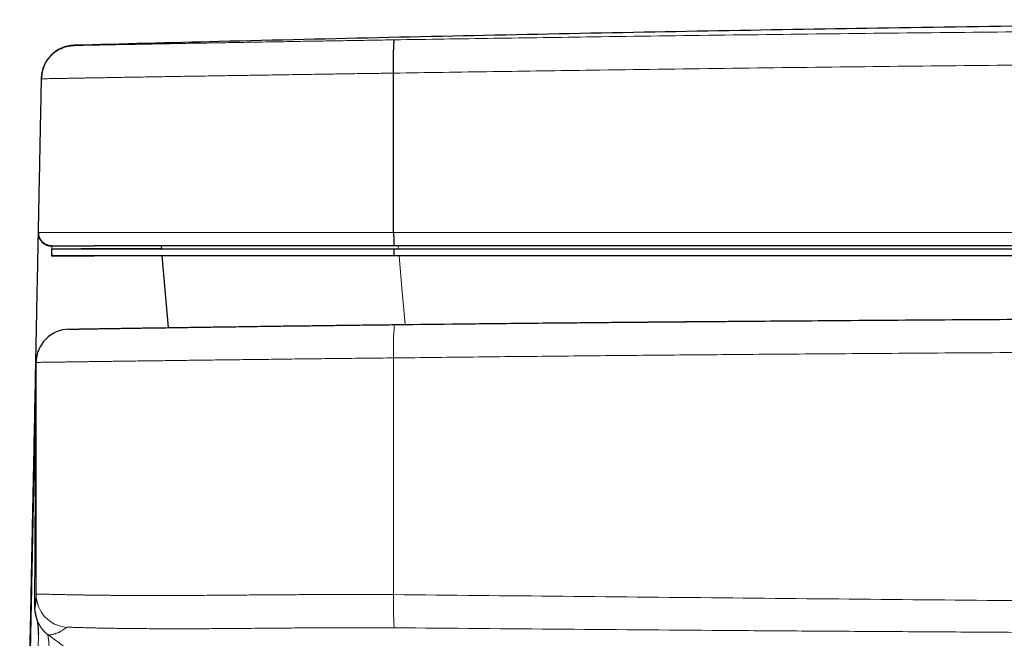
# Model space of a CAD drawing. Header units: millimetres. Extents: x 8 to 613, y 12 to 446.
# Tile 50 of 79: x 286 to 301, y 437 to 446. Entities that reach past the tile are written whole.
import ezdxf

# ---------------------------------------------------------------- set-up
doc = ezdxf.new("R2010")
doc.units = ezdxf.units.MM

msp = doc.modelspace()

# ---------------------------------------------------------------- linework, layer by layer
at = {"color": 7, "linetype": 'Continuous', "lineweight": 30}
for p, q in [((287.075, 445.923), (287.075, 445.923)), ((286.588, 445.43), (286.588, 445.433)), ((286.588, 445.42), (286.588, 445.43)), ((291.88, 443.11), (291.88, 445.505)), ((291.88, 445.505), (291.88, 445.505)), ((286.742, 442.907), (286.742, 442.907)), ((288.394, 442.86), (288.39, 442.91)), ((286.742, 442.76), (286.741, 442.86)), ((288.497, 441.682), (288.403, 442.76)), ((291.888, 442.76), (291.888, 442.86)), ((286.997, 441.659), (286.997, 441.659)), ((286.489, 437.467), (286.505, 441.161)), ((286.505, 441.158), (286.505, 441.157)), ((286.505, 441.155), (286.505, 441.154))]:
    msp.add_line(p, q, dxfattribs=at)
at = {"color": 252, "linetype": 'Continuous', "lineweight": 0}
for p, q in [((286.742, 442.911), (286.742, 442.908)), ((291.948, 442.911), (291.952, 442.861)), ((286.997, 441.659), (286.999, 441.659)), ((286.54, 437.091), (286.54, 437.121))]:
    msp.add_line(p, q, dxfattribs=at)
at = {"color": 252, "linetype": 'Continuous', "lineweight": 0, "flags": 128}
for points in [[(287.075, 445.923), (287.075, 445.923), (287.078, 445.92)], [(291.961, 442.761), (292.004, 442.277), (292.052, 441.729)], [(286.507, 441.159), (286.507, 439.307), (286.506, 437.679)], [(291.879, 437.671), (291.879, 439.306), (291.88, 441.227)], [(286.502, 440.554), (286.501, 440.523), (286.499, 440.416), (286.496, 440.299), (286.492, 440.175), (286.488, 440.042), (286.484, 439.9), (286.482, 439.8), (286.479, 439.695), (286.476, 439.587), (286.473, 439.475), (286.47, 439.359), (286.467, 439.24), (286.465, 439.147), (286.463, 439.052), (286.461, 438.954), (286.459, 438.855), (286.455, 438.655), (286.45, 438.448), (286.446, 438.232), (286.441, 438.009), (286.437, 437.778), (286.432, 437.539), (286.429, 437.374), (286.425, 437.206), (286.422, 437.035), (286.418, 436.86)]]:
    msp.add_lwpolyline(points, dxfattribs=at)
at = {"color": 7, "linetype": 'Continuous', "lineweight": 30, "flags": 128}
for points in [[(286.744, 442.907), (286.994, 442.909), (287.381, 442.91)], [(286.745, 442.757), (286.994, 442.759), (287.381, 442.76)], [(286.493, 437.402), (286.49, 437.431), (286.489, 437.467)]]:
    msp.add_lwpolyline(points, dxfattribs=at)
at = {"color": 7, "linetype": 'Continuous', "lineweight": 30}
for centre, radius, start, end in [((287.088, 445.423), 0.5, 91.491, 178.8505), ((286.741, 443.106), 0.2, 178.8505, 270.1759), ((286.691, 442.748), 0.0516, 9.7248, 13.4739), ((287.09, 442.822), 0.349, 173.6282, 173.9974), ((287.007, 441.159), 0.5, 90.912, 179.9865), ((286.598, 441.16), 0.0934, 179.5474, 180.0718)]:
    msp.add_arc(centre, radius, start, end, dxfattribs=at)
at = {"color": 252, "linetype": 'Continuous', "lineweight": 0}
for centre, radius, start, end in [((286.712, 442.905), 0.0304, 3.4694, 9.5127), ((295.633, 441.402), 3.757, 175.0389, 182.6696), ((286.45, 441.082), 0.0961, 53.6834, 55.6376), ((287.006, 437.678), 0.5, 179.987, 265.3388), ((296.763, 437.518), 4.887, 178.2095, 184.0486), ((286.989, 437.466), 0.5, 179.7649, 233.1269), ((286.989, 437.465), 0.5, 187.1794, 232.7827)]:
    msp.add_arc(centre, radius, start, end, dxfattribs=at)
at = {"color": 7, "linetype": 'Continuous', "lineweight": 30}
for points, knots in [([(344.408, 445.923), (343.632, 445.943), (341.951, 445.988), (339.366, 446.047), (336.654, 446.104), (333.943, 446.154), (331.232, 446.196), (328.572, 446.232), (325.965, 446.26), (323.409, 446.281), (320.853, 446.296), (318.297, 446.306), (315.69, 446.309), (313.031, 446.305), (310.321, 446.295), (307.61, 446.278), (304.899, 446.254), (302.188, 446.223), (299.529, 446.186), (296.921, 446.143), (294.365, 446.095), (291.808, 446.04), (289.378, 445.984), (287.8, 445.942), (287.075, 445.923)], [0, 0, 0, 0, 0.0406608, 0.0879721, 0.1352747, 0.1825696, 0.2298579, 0.2771405, 0.321717, 0.3662901, 0.4108608, 0.4554299, 0.4999981, 0.5472674, 0.5945377, 0.6418099, 0.6890852, 0.7363643, 0.7836485, 0.8282362, 0.87283, 0.9174307, 0.9620394, 1, 1, 1, 1]), ([(291.88, 445.505), (291.879, 445.519), (291.879, 445.547), (291.879, 445.588), (291.878, 445.63), (291.878, 445.67), (291.878, 445.709), (291.878, 445.747), (291.879, 445.783), (291.879, 445.817), (291.88, 445.849), (291.881, 445.878), (291.882, 445.905), (291.883, 445.929), (291.884, 445.95), (291.885, 445.968), (291.887, 445.982), (291.888, 445.993), (291.89, 446), (291.891, 446.004), (291.892, 446.005), (291.893, 446.005)], [0, 0, 0, 0, 0.052816, 0.1059987, 0.160338, 0.2150769, 0.2680761, 0.3210752, 0.3754144, 0.4301533, 0.4829705, 0.5361544, 0.5904947, 0.6452347, 0.6980545, 0.751241, 0.805584, 0.8603267, 0.9103967, 0.9607787, 1, 1, 1, 1]), ([(286.588, 445.43), (286.589, 445.444), (286.59, 445.472), (286.596, 445.513), (286.606, 445.554), (286.619, 445.595), (286.635, 445.633), (286.654, 445.671), (286.677, 445.706), (286.703, 445.74), (286.731, 445.771), (286.761, 445.8), (286.795, 445.826), (286.83, 445.849), (286.867, 445.869), (286.905, 445.886), (286.945, 445.9), (286.986, 445.91), (287.026, 445.917), (287.056, 445.92), (287.074, 445.92), (287.078, 445.92)], [0, 0, 0, 0, 0.0539972, 0.1083698, 0.1639258, 0.2198907, 0.2738878, 0.3288493, 0.3838108, 0.4397698, 0.4938259, 0.5482561, 0.603865, 0.6598807, 0.7140533, 0.7686009, 0.8243299, 0.8804667, 0.932226, 0.984311, 1, 1, 1, 1]), ([(286.541, 443.114), (286.542, 443.14), (286.543, 443.192), (286.545, 443.273), (286.546, 443.355), (286.549, 443.467), (286.551, 443.609), (286.555, 443.782), (286.558, 443.955), (286.562, 444.13), (286.566, 444.345), (286.571, 444.6), (286.577, 444.896), (286.583, 445.169), (286.586, 445.344), (286.588, 445.42)], [0, 0, 0, 0, 0.036797, 0.073607, 0.110713, 0.147823, 0.223014, 0.298238, 0.373505, 0.448789, 0.524032, 0.650353, 0.776685, 0.903014, 1, 1, 1, 1]), ([(286.273, 429.72), (286.275, 429.847), (286.28, 430.1), (286.288, 430.476), (286.296, 430.857), (286.303, 431.244), (286.311, 431.635), (286.319, 432.022), (286.327, 432.404), (286.334, 432.765), (286.341, 433.104), (286.347, 433.422), (286.353, 433.737), (286.36, 434.048), (286.366, 434.361), (286.372, 434.675), (286.378, 434.989), (286.385, 435.299), (286.391, 435.605), (286.397, 435.896), (286.402, 436.174), (286.408, 436.439), (286.413, 436.709), (286.418, 436.985), (286.424, 437.265), (286.43, 437.54), (286.435, 437.808), (286.44, 438.071), (286.445, 438.329), (286.451, 438.581), (286.455, 438.828), (286.46, 439.068), (286.465, 439.306), (286.47, 439.543), (286.475, 439.778), (286.479, 440.006), (286.484, 440.226), (286.488, 440.427), (286.491, 440.611), (286.495, 440.779), (286.498, 440.948), (286.501, 441.117), (286.505, 441.285), (286.508, 441.446), (286.511, 441.6), (286.514, 441.747), (286.517, 441.887), (286.519, 442.02), (286.522, 442.145), (286.524, 442.263), (286.527, 442.376), (286.529, 442.483), (286.531, 442.584), (286.533, 442.676), (286.534, 442.759), (286.536, 442.832), (286.537, 442.895), (286.538, 442.949), (286.539, 442.995), (286.54, 443.034), (286.54, 443.066), (286.541, 443.088), (286.541, 443.103), (286.541, 443.107), (286.541, 443.108)], [0, 0, 0, 0, 0.016436, 0.032874, 0.04931, 0.066908, 0.084511, 0.102116, 0.11972, 0.137318, 0.152486, 0.167656, 0.182828, 0.197999, 0.213167, 0.229129, 0.245095, 0.261062, 0.277027, 0.292989, 0.30754, 0.322093, 0.336644, 0.352877, 0.369115, 0.385353, 0.401591, 0.417824, 0.434125, 0.45043, 0.466736, 0.483041, 0.499342, 0.516674, 0.534012, 0.55135, 0.568688, 0.58602, 0.600613, 0.615207, 0.6298, 0.646076, 0.662356, 0.678638, 0.694918, 0.711195, 0.727538, 0.743885, 0.760234, 0.776581, 0.792924, 0.810304, 0.827689, 0.845076, 0.862461, 0.879841, 0.895991, 0.912146, 0.928304, 0.944463, 0.960618, 0.976768, 0.991523, 1, 1, 1, 1]), ([(286.541, 443.114), (286.541, 443.113), (286.541, 443.112), (286.541, 443.11), (286.541, 443.11)], [0, 0, 0, 0, 0.6822904, 1, 1, 1, 1]), ([(286.741, 442.91), (286.737, 442.91), (286.722, 442.91), (286.696, 442.914), (286.665, 442.924), (286.635, 442.94), (286.608, 442.96), (286.584, 442.984), (286.566, 443.013), (286.552, 443.043), (286.543, 443.076), (286.542, 443.099), (286.541, 443.11)], [0, 0, 0, 0, 0.046433, 0.141243, 0.248605, 0.355967, 0.463311, 0.570655, 0.677991, 0.785327, 0.892664, 1, 1, 1, 1]), ([(291.88, 443.11), (291.88, 443.099), (291.88, 443.076), (291.88, 443.044), (291.881, 443.013), (291.881, 442.985), (291.882, 442.96), (291.884, 442.94), (291.885, 442.924), (291.886, 442.915), (291.887, 442.911), (291.888, 442.91), (291.888, 442.91)], [0, 0, 0, 0, 0.107354, 0.214707, 0.322061, 0.429414, 0.53677, 0.644126, 0.751487, 0.858848, 0.937067, 1, 1, 1, 1]), ([(291.888, 442.91), (291.823, 442.91), (291.694, 442.91), (291.5, 442.91), (291.307, 442.91), (291.114, 442.91), (290.923, 442.91), (290.732, 442.91), (290.543, 442.91), (290.382, 442.91), (290.249, 442.91), (290.144, 442.91), (290.039, 442.91), (289.935, 442.91), (289.832, 442.91), (289.729, 442.91), (289.628, 442.91), (289.527, 442.91), (289.427, 442.91), (289.329, 442.91), (289.231, 442.91), (289.135, 442.91), (289.039, 442.91), (288.945, 442.91), (288.853, 442.91), (288.754, 442.91), (288.649, 442.91), (288.539, 442.91), (288.431, 442.91), (288.326, 442.91), (288.224, 442.91), (288.124, 442.91), (288.027, 442.91), (287.941, 442.91), (287.864, 442.91), (287.796, 442.91), (287.73, 442.91), (287.665, 442.91), (287.603, 442.91), (287.542, 442.91), (287.483, 442.91), (287.43, 442.91), (287.396, 442.91), (287.381, 442.91)], [0, 0, 0, 0, 0.0348, 0.069646, 0.104657, 0.139668, 0.174862, 0.210055, 0.245416, 0.280822, 0.301117, 0.321411, 0.341741, 0.362072, 0.382513, 0.402954, 0.423432, 0.443909, 0.464531, 0.485153, 0.505812, 0.526472, 0.547245, 0.568018, 0.58883, 0.609641, 0.635816, 0.662009, 0.688269, 0.71453, 0.740867, 0.767205, 0.793613, 0.82004, 0.840307, 0.860574, 0.880875, 0.901177, 0.921589, 0.942001, 0.96245, 0.982898, 1, 1, 1, 1]), ([(339.595, 442.91), (338.933, 442.91), (337.608, 442.91), (335.621, 442.91), (333.634, 442.91), (331.646, 442.91), (329.659, 442.91), (327.671, 442.91), (325.683, 442.91), (323.695, 442.91), (321.707, 442.91), (319.718, 442.91), (317.73, 442.91), (315.545, 442.91), (313.2, 442.91), (310.696, 442.91), (308.302, 442.91), (305.982, 442.91), (303.786, 442.91), (301.64, 442.91), (299.605, 442.91), (297.63, 442.91), (295.716, 442.91), (293.802, 442.91), (292.526, 442.91), (291.888, 442.91)], [0, 0, 0, 0, 0.041662, 0.083324, 0.124986, 0.166651, 0.208316, 0.249981, 0.291649, 0.333318, 0.374986, 0.416657, 0.458329, 0.5, 0.554036, 0.605752, 0.657468, 0.704545, 0.751622, 0.795551, 0.83948, 0.87961, 0.91974, 0.95987, 1, 1, 1, 1]), ([(291.888, 442.86), (291.813, 442.86), (291.663, 442.86), (291.44, 442.86), (291.217, 442.86), (290.995, 442.86), (290.776, 442.86), (290.562, 442.86), (290.351, 442.86), (290.143, 442.86), (289.939, 442.86), (289.737, 442.86), (289.538, 442.86), (289.345, 442.86), (289.155, 442.86), (288.971, 442.86), (288.794, 442.86), (288.622, 442.86), (288.457, 442.86), (288.297, 442.86), (288.143, 442.86), (287.994, 442.86), (287.853, 442.86), (287.72, 442.86), (287.595, 442.86), (287.479, 442.86), (287.372, 442.86), (287.273, 442.86), (287.18, 442.86), (287.096, 442.86), (287.019, 442.86), (286.952, 442.86), (286.893, 442.86), (286.844, 442.86), (286.805, 442.86), (286.775, 442.86), (286.752, 442.86), (286.745, 442.86), (286.741, 442.86)], [0, 0, 0, 0, 0.027932, 0.05588, 0.083877, 0.111952, 0.140101, 0.167677, 0.195205, 0.222766, 0.250278, 0.278174, 0.306009, 0.333829, 0.361651, 0.389708, 0.417304, 0.444882, 0.472462, 0.500065, 0.528152, 0.556199, 0.584254, 0.612417, 0.640391, 0.667733, 0.695055, 0.722363, 0.749842, 0.777937, 0.805967, 0.833979, 0.862069, 0.889979, 0.917338, 0.944764, 0.972303, 1, 1, 1, 1]), ([(286.742, 442.791), (286.741, 442.791), (286.741, 442.784), (286.741, 442.773), (286.741, 442.762), (286.741, 442.759)], [0, 0, 0, 0, 0.0744514, 0.7238762, 1, 1, 1, 1]), ([(291.888, 442.76), (291.813, 442.76), (291.663, 442.76), (291.44, 442.76), (291.217, 442.76), (290.995, 442.76), (290.776, 442.76), (290.562, 442.76), (290.351, 442.76), (290.143, 442.76), (289.939, 442.76), (289.737, 442.76), (289.538, 442.76), (289.345, 442.76), (289.155, 442.76), (288.971, 442.76), (288.794, 442.76), (288.622, 442.76), (288.457, 442.76), (288.297, 442.76), (288.143, 442.76), (287.994, 442.76), (287.853, 442.76), (287.72, 442.76), (287.595, 442.76), (287.479, 442.76), (287.372, 442.76), (287.273, 442.76), (287.18, 442.76), (287.096, 442.76), (287.019, 442.76), (286.952, 442.76), (286.893, 442.76), (286.844, 442.76), (286.805, 442.76), (286.775, 442.76), (286.752, 442.76), (286.745, 442.76), (286.742, 442.76)], [0, 0, 0, 0, 0.027932, 0.05588, 0.083877, 0.111952, 0.140102, 0.167677, 0.195205, 0.222766, 0.250278, 0.278174, 0.306009, 0.33383, 0.361652, 0.389709, 0.417304, 0.444882, 0.472462, 0.500065, 0.528152, 0.556199, 0.584254, 0.612417, 0.640391, 0.667733, 0.695055, 0.722363, 0.749842, 0.777937, 0.805967, 0.833979, 0.862069, 0.889979, 0.917338, 0.944764, 0.972303, 1, 1, 1, 1]), ([(288.394, 442.868), (288.246, 442.868), (287.864, 442.866), (287.314, 442.864), (286.911, 442.862), (286.743, 442.861)], [0, 0, 0, 0, 0.2688735, 0.6940215, 1, 1, 1, 1]), ([(339.595, 442.86), (338.599, 442.86), (336.607, 442.86), (333.617, 442.86), (330.627, 442.86), (327.635, 442.86), (324.66, 442.86), (321.702, 442.86), (318.761, 442.86), (315.819, 442.86), (312.982, 442.86), (310.25, 442.86), (307.624, 442.86), (305, 442.86), (302.376, 442.86), (299.753, 442.86), (297.13, 442.86), (294.509, 442.86), (292.762, 442.86), (291.888, 442.86)], [0, 0, 0, 0, 0.0626581, 0.1253303, 0.1880182, 0.2507234, 0.3134474, 0.3750713, 0.4367163, 0.4983841, 0.5600541, 0.6150988, 0.6701275, 0.7251407, 0.7801393, 0.8351238, 0.890095, 0.9450535, 1, 1, 1, 1]), ([(339.595, 442.76), (338.599, 442.76), (336.607, 442.76), (333.617, 442.76), (330.627, 442.76), (327.635, 442.76), (324.66, 442.76), (321.702, 442.76), (318.761, 442.76), (315.819, 442.76), (312.982, 442.76), (310.25, 442.76), (307.624, 442.76), (305, 442.76), (302.376, 442.76), (299.753, 442.76), (297.13, 442.76), (294.509, 442.76), (292.762, 442.76), (291.888, 442.76)], [0, 0, 0, 0, 0.062658, 0.12533, 0.188018, 0.250723, 0.313447, 0.375071, 0.436716, 0.498384, 0.560054, 0.615099, 0.670127, 0.725141, 0.780139, 0.835124, 0.890095, 0.945054, 1, 1, 1, 1]), ([(291.885, 441.727), (291.94, 441.728), (292.622, 441.736), (293.931, 441.75), (295.812, 441.768), (297.693, 441.783), (299.574, 441.797), (301.612, 441.811), (303.807, 441.825), (306.174, 441.84), (308.555, 441.855), (310.95, 441.87), (313.346, 441.885), (314.943, 441.896), (315.742, 441.901)], [0, 0, 0, 0, 0.006935, 0.085798, 0.164661, 0.243524, 0.322387, 0.40125, 0.499827, 0.598403, 0.698802, 0.799201, 0.899601, 1, 1, 1, 1]), ([(286.999, 441.659), (287, 441.659), (287.002, 441.659), (287.015, 441.659), (287.037, 441.66), (287.064, 441.66), (287.094, 441.661), (287.124, 441.661), (287.158, 441.662), (287.196, 441.662), (287.237, 441.663), (287.29, 441.664), (287.356, 441.665), (287.438, 441.666), (287.528, 441.668), (287.627, 441.669), (287.734, 441.671), (287.837, 441.672), (287.931, 441.674), (288.017, 441.675), (288.119, 441.677), (288.239, 441.678), (288.38, 441.68), (288.528, 441.683), (288.665, 441.685), (288.791, 441.686), (288.902, 441.688), (289.015, 441.69), (289.132, 441.691), (289.251, 441.693), (289.391, 441.695), (289.552, 441.697), (289.736, 441.7), (289.925, 441.702), (290.098, 441.705), (290.252, 441.707), (290.387, 441.709), (290.523, 441.71), (290.662, 441.712), (290.801, 441.714), (290.946, 441.716), (291.097, 441.718), (291.254, 441.72), (291.412, 441.722), (291.57, 441.724), (291.73, 441.725), (291.837, 441.727), (291.89, 441.727)], [0, 0, 0, 0, 0.026907, 0.053815, 0.080909, 0.108003, 0.126459, 0.144918, 0.163374, 0.181966, 0.200561, 0.219153, 0.246062, 0.272972, 0.300351, 0.327754, 0.355158, 0.382537, 0.40113, 0.419727, 0.43832, 0.465235, 0.492151, 0.519253, 0.546355, 0.564816, 0.583281, 0.601741, 0.620338, 0.638938, 0.657535, 0.684457, 0.711379, 0.738488, 0.765597, 0.784062, 0.802531, 0.820996, 0.839597, 0.858202, 0.876803, 0.897242, 0.917686, 0.938124, 0.958748, 0.979377, 1, 1, 1, 1]), ([(286.502, 440.575), (286.502, 440.564), (286.501, 440.536), (286.5, 440.49), (286.499, 440.439), (286.498, 440.385), (286.496, 440.33), (286.495, 440.272), (286.493, 440.212), (286.491, 440.153), (286.49, 440.096), (286.488, 440.04), (286.486, 439.978), (286.484, 439.911), (286.483, 439.839), (286.481, 439.766), (286.479, 439.69), (286.477, 439.613), (286.475, 439.534), (286.473, 439.453), (286.47, 439.37), (286.468, 439.285), (286.466, 439.198), (286.464, 439.109), (286.462, 439.018), (286.46, 438.925), (286.458, 438.83), (286.456, 438.734), (286.454, 438.636), (286.452, 438.535), (286.45, 438.434), (286.448, 438.33), (286.446, 438.225), (286.444, 438.117), (286.441, 438.008), (286.439, 437.897), (286.437, 437.785), (286.435, 437.671), (286.432, 437.555), (286.43, 437.438), (286.428, 437.319), (286.425, 437.199), (286.423, 437.077), (286.42, 436.953), (286.418, 436.828), (286.415, 436.701), (286.413, 436.573), (286.41, 436.443), (286.407, 436.311), (286.405, 436.178), (286.402, 436.043), (286.399, 435.906), (286.397, 435.768), (286.394, 435.629), (286.391, 435.488), (286.388, 435.346), (286.385, 435.202), (286.382, 435.058), (286.379, 434.912), (286.377, 434.764), (286.374, 434.615), (286.371, 434.464), (286.368, 434.312), (286.365, 434.16), (286.362, 434.006), (286.359, 433.851), (286.356, 433.692), (286.353, 433.533), (286.351, 433.372), (286.348, 433.21), (286.345, 433.047), (286.342, 432.883), (286.339, 432.718), (286.336, 432.551), (286.333, 432.383), (286.33, 432.215), (286.326, 432.044), (286.323, 431.874), (286.319, 431.703), (286.316, 431.531), (286.312, 431.358), (286.308, 431.184), (286.304, 431.009), (286.301, 430.833), (286.297, 430.656), (286.293, 430.478), (286.289, 430.299), (286.285, 430.118), (286.281, 429.945), (286.277, 429.774), (286.274, 429.608), (286.27, 429.436), (286.266, 429.253), (286.263, 429.082), (286.261, 428.972), (286.26, 428.93)], [0, 0, 0, 0, 0.008048, 0.018654, 0.029297, 0.039973, 0.050681, 0.06142, 0.07219, 0.082988, 0.091991, 0.101197, 0.110782, 0.121694, 0.132596, 0.143489, 0.154374, 0.165253, 0.176129, 0.187001, 0.197872, 0.208744, 0.219617, 0.230494, 0.241374, 0.252482, 0.263398, 0.274341, 0.285298, 0.296256, 0.307196, 0.318112, 0.329116, 0.340105, 0.351081, 0.362046, 0.373002, 0.38395, 0.394907, 0.405836, 0.416758, 0.427674, 0.438586, 0.449496, 0.460405, 0.471315, 0.482227, 0.493143, 0.504065, 0.514994, 0.525932, 0.53687, 0.547793, 0.558711, 0.569625, 0.580539, 0.591453, 0.602373, 0.613198, 0.624088, 0.635001, 0.645921, 0.656826, 0.667703, 0.678387, 0.689381, 0.700363, 0.711336, 0.722301, 0.73326, 0.744214, 0.755165, 0.766115, 0.777065, 0.788016, 0.79897, 0.809928, 0.82089, 0.831745, 0.842598, 0.85345, 0.864304, 0.87516, 0.886019, 0.896884, 0.907756, 0.918636, 0.929526, 0.940427, 0.949942, 0.96018, 0.969947, 0.980631, 0.992532, 1, 1, 1, 1]), ([(286.493, 437.402), (286.494, 437.4), (286.494, 437.393), (286.496, 437.382), (286.498, 437.37), (286.501, 437.359), (286.503, 437.348), (286.506, 437.337), (286.508, 437.329), (286.51, 437.321), (286.512, 437.316), (286.513, 437.311), (286.514, 437.307), (286.516, 437.303), (286.517, 437.3), (286.517, 437.297), (286.518, 437.295), (286.519, 437.292), (286.52, 437.288), (286.521, 437.283), (286.523, 437.276), (286.525, 437.267), (286.527, 437.258), (286.529, 437.246), (286.53, 437.233), (286.532, 437.217), (286.534, 437.2), (286.536, 437.18), (286.538, 437.159), (286.539, 437.135), (286.54, 437.111), (286.54, 437.095), (286.541, 437.088)], [0, 0, 0, 0, 0.0049113, 0.0145734, 0.0248978, 0.0360607, 0.0482695, 0.0617769, 0.0769023, 0.0891285, 0.1007382, 0.1155096, 0.1326175, 0.152939, 0.1775656, 0.208364, 0.2490875, 0.3107031, 0.3719051, 0.4277889, 0.4801259, 0.5356757, 0.5807921, 0.6283065, 0.6761912, 0.7242366, 0.7722407, 0.8200742, 0.8676515, 0.9149094, 0.9618018, 1, 1, 1, 1]), ([(286.541, 437.07), (286.541, 437.071), (286.541, 437.078), (286.541, 437.085), (286.54, 437.091)], [0, 0, 0, 0, 0.111013, 1, 1, 1, 1])]:
    msp.add_open_spline(points, degree=3, knots=knots, dxfattribs=at)
at = {"color": 252, "linetype": 'Continuous', "lineweight": 0}
for points, knots in [([(291.893, 446.005), (292.389, 446.013), (293.382, 446.028), (295.038, 446.052), (296.859, 446.077), (298.846, 446.101), (300.833, 446.122), (302.82, 446.14), (304.808, 446.156), (306.796, 446.169), (308.783, 446.18), (310.771, 446.188), (312.594, 446.193), (314.251, 446.195), (315.822, 446.196), (317.474, 446.195), (319.206, 446.192), (321.153, 446.186), (323.314, 446.177), (325.615, 446.164), (327.841, 446.147), (329.967, 446.128), (332.002, 446.108), (333.947, 446.085), (335.828, 446.061), (337.71, 446.034), (338.964, 446.015), (339.591, 446.005)], [0, 0, 0, 0, 0.031245, 0.06249, 0.104152, 0.145814, 0.187476, 0.229143, 0.270809, 0.312476, 0.354147, 0.395819, 0.43749, 0.468745, 0.5, 0.536311, 0.572622, 0.608932, 0.658723, 0.708513, 0.753628, 0.798743, 0.842188, 0.881641, 0.921093, 0.960547, 1, 1, 1, 1]), ([(287.078, 445.92), (287.085, 445.92), (287.104, 445.921), (287.141, 445.921), (287.191, 445.922), (287.249, 445.923), (287.312, 445.925), (287.377, 445.926), (287.444, 445.927), (287.517, 445.929), (287.594, 445.93), (287.683, 445.932), (287.785, 445.934), (287.901, 445.936), (288.024, 445.938), (288.146, 445.941), (288.267, 445.943), (288.384, 445.945), (288.505, 445.947), (288.631, 445.95), (288.767, 445.952), (288.913, 445.955), (289.07, 445.957), (289.232, 445.96), (289.402, 445.963), (289.58, 445.966), (289.767, 445.97), (289.958, 445.973), (290.142, 445.976), (290.316, 445.979), (290.482, 445.982), (290.649, 445.985), (290.818, 445.987), (290.991, 445.99), (291.167, 445.993), (291.347, 445.996), (291.528, 445.999), (291.71, 446.002), (291.832, 446.004), (291.893, 446.005)], [0, 0, 0, 0, 0.02255, 0.052733, 0.082942, 0.113152, 0.143335, 0.168185, 0.193056, 0.217936, 0.242808, 0.267658, 0.297848, 0.328065, 0.358281, 0.388471, 0.413325, 0.4382, 0.463083, 0.48796, 0.512814, 0.541033, 0.569274, 0.597514, 0.625733, 0.655921, 0.686135, 0.71635, 0.746538, 0.77139, 0.796264, 0.821145, 0.846019, 0.870871, 0.89668, 0.922515, 0.948357, 0.974191, 1, 1, 1, 1]), ([(339.604, 445.505), (338.976, 445.515), (337.721, 445.534), (335.838, 445.561), (333.954, 445.585), (332.121, 445.606), (330.338, 445.625), (328.606, 445.641), (326.659, 445.656), (324.497, 445.671), (322.195, 445.682), (319.968, 445.69), (317.842, 445.695), (315.936, 445.696), (314.25, 445.695), (312.593, 445.693), (310.77, 445.688), (308.782, 445.68), (306.793, 445.669), (304.804, 445.656), (302.816, 445.64), (300.827, 445.622), (298.839, 445.601), (296.85, 445.577), (295.027, 445.552), (293.371, 445.528), (292.377, 445.513), (291.88, 445.505)], [0, 0, 0, 0, 0.039471, 0.078942, 0.1184137, 0.1578854, 0.1941883, 0.2304913, 0.2667942, 0.3165741, 0.366354, 0.411459, 0.4565641, 0.4999999, 0.5312448, 0.5624896, 0.6041518, 0.645814, 0.6874762, 0.7291429, 0.7708096, 0.8124762, 0.8541473, 0.8958185, 0.9374897, 0.9687448, 1, 1, 1, 1]), ([(291.88, 445.505), (291.88, 445.505), (291.838, 445.505), (291.754, 445.503), (291.615, 445.501), (291.462, 445.499), (291.295, 445.497), (291.143, 445.494), (291.006, 445.492), (290.859, 445.49), (290.689, 445.487), (290.497, 445.485), (290.312, 445.482), (290.135, 445.479), (289.964, 445.476), (289.8, 445.474), (289.644, 445.471), (289.494, 445.469), (289.36, 445.467), (289.242, 445.465), (289.11, 445.463), (288.955, 445.46), (288.777, 445.458), (288.605, 445.455), (288.443, 445.452), (288.291, 445.45), (288.149, 445.447), (288.015, 445.445), (287.89, 445.443), (287.772, 445.441), (287.662, 445.439), (287.56, 445.437), (287.465, 445.436), (287.383, 445.434), (287.312, 445.433), (287.25, 445.432), (287.189, 445.431), (287.123, 445.43), (287.055, 445.428), (286.985, 445.427), (286.92, 445.426), (286.862, 445.425), (286.808, 445.424), (286.754, 445.423), (286.701, 445.422), (286.654, 445.421), (286.616, 445.421), (286.597, 445.42), (286.588, 445.42)], [0, 0, 0, 0, 0.000008, 0.0161, 0.032193, 0.053718, 0.075249, 0.096775, 0.112974, 0.129172, 0.154741, 0.180318, 0.205886, 0.229491, 0.253102, 0.276707, 0.298322, 0.319943, 0.341559, 0.357263, 0.372967, 0.401021, 0.429095, 0.45717, 0.485224, 0.510796, 0.536377, 0.561949, 0.585557, 0.609171, 0.632779, 0.654399, 0.676023, 0.697642, 0.713349, 0.729056, 0.745682, 0.762307, 0.784435, 0.806568, 0.828695, 0.850015, 0.87134, 0.892661, 0.921265, 0.949869, 0.974934, 1, 1, 1, 1]), ([(286.541, 443.11), (286.544, 443.11), (286.55, 443.11), (286.568, 443.11), (286.59, 443.11), (286.618, 443.11), (286.651, 443.11), (286.691, 443.11), (286.739, 443.11), (286.795, 443.11), (286.859, 443.11), (286.933, 443.11), (287.016, 443.11), (287.101, 443.11), (287.187, 443.11), (287.272, 443.11), (287.359, 443.11), (287.448, 443.11), (287.537, 443.11), (287.623, 443.11), (287.703, 443.11), (287.784, 443.11), (287.874, 443.11), (287.984, 443.11), (288.111, 443.11), (288.254, 443.11), (288.39, 443.11), (288.518, 443.11), (288.626, 443.11), (288.728, 443.11), (288.831, 443.11), (288.948, 443.11), (289.077, 443.11), (289.21, 443.11), (289.345, 443.11), (289.484, 443.11), (289.625, 443.11), (289.768, 443.11), (289.914, 443.11), (290.05, 443.11), (290.175, 443.11), (290.314, 443.11), (290.48, 443.11), (290.674, 443.11), (290.87, 443.11), (291.068, 443.11), (291.269, 443.11), (291.472, 443.11), (291.675, 443.11), (291.812, 443.11), (291.88, 443.11)], [0, 0, 0, 0, 0.023158, 0.046323, 0.069481, 0.090774, 0.112073, 0.133366, 0.15706, 0.180762, 0.204457, 0.230137, 0.255827, 0.281508, 0.302793, 0.324083, 0.345367, 0.36454, 0.383718, 0.402891, 0.417357, 0.431822, 0.449929, 0.468035, 0.492315, 0.516602, 0.540882, 0.559201, 0.577519, 0.591499, 0.60548, 0.624226, 0.642975, 0.661722, 0.680695, 0.699673, 0.718647, 0.737853, 0.757063, 0.776269, 0.79076, 0.805251, 0.829428, 0.853621, 0.877813, 0.90199, 0.926485, 0.950996, 0.975506, 1, 1, 1, 1]), ([(291.88, 443.11), (292.518, 443.11), (293.795, 443.11), (295.71, 443.11), (297.625, 443.11), (299.743, 443.11), (302.063, 443.11), (304.531, 443.11), (306.944, 443.11), (309.24, 443.11), (311.473, 443.11), (313.62, 443.11), (315.54, 443.11), (317.233, 443.11), (318.725, 443.11), (320.216, 443.11), (321.708, 443.11), (323.199, 443.11), (324.69, 443.11), (326.182, 443.11), (327.673, 443.11), (329.165, 443.11), (330.656, 443.11), (332.148, 443.11), (333.639, 443.11), (335.13, 443.11), (336.622, 443.11), (338.113, 443.11), (339.107, 443.11), (339.604, 443.11)], [0, 0, 0, 0, 0.0401367, 0.0802737, 0.120411, 0.1605485, 0.2134195, 0.266291, 0.3156832, 0.3650759, 0.4105749, 0.4560743, 0.4999998, 0.531246, 0.5624923, 0.5937397, 0.624987, 0.6562348, 0.6874826, 0.7187324, 0.7499822, 0.7812324, 0.8124827, 0.8437349, 0.8749871, 0.9062398, 0.9374924, 0.9687462, 1, 1, 1, 1]), ([(286.742, 442.907), (286.742, 442.904), (286.742, 442.899), (286.742, 442.884), (286.742, 442.862), (286.741, 442.836), (286.74, 442.804), (286.74, 442.778), (286.74, 442.762), (286.74, 442.759)], [0, 0, 0, 0, 0.149622, 0.323991, 0.498335, 0.65647, 0.814626, 0.972781, 1, 1, 1, 1]), ([(287.381, 442.91), (287.378, 442.91), (287.357, 442.91), (287.319, 442.91), (287.268, 442.91), (287.219, 442.91), (287.173, 442.91), (287.129, 442.91), (287.087, 442.91), (287.041, 442.91), (286.992, 442.91), (286.943, 442.91), (286.9, 442.91), (286.862, 442.91), (286.829, 442.91), (286.801, 442.91), (286.779, 442.91), (286.762, 442.91), (286.749, 442.91), (286.744, 442.91), (286.741, 442.91)], [0, 0, 0, 0, 0.007875, 0.054359, 0.100925, 0.147491, 0.194312, 0.241133, 0.288039, 0.334945, 0.404071, 0.473265, 0.540519, 0.607773, 0.675283, 0.742792, 0.806986, 0.871181, 0.93559, 1, 1, 1, 1]), ([(291.89, 441.727), (292.315, 441.732), (293.164, 441.742), (294.438, 441.755), (295.711, 441.767), (296.985, 441.778), (298.259, 441.787), (299.957, 441.8), (302.08, 441.814), (304.628, 441.83), (307.176, 441.846), (309.723, 441.862), (312, 441.877), (314.006, 441.89), (315.163, 441.897), (315.742, 441.901)], [0, 0, 0, 0, 0.053413, 0.106825, 0.160238, 0.213652, 0.267067, 0.320483, 0.427315, 0.534112, 0.64091, 0.747712, 0.854515, 0.927257, 1, 1, 1, 1]), ([(315.742, 441.401), (315.163, 441.397), (314.007, 441.39), (312, 441.377), (309.723, 441.362), (307.173, 441.346), (304.624, 441.33), (302.287, 441.315), (300.269, 441.302), (298.57, 441.29), (297.083, 441.279), (295.703, 441.267), (294.429, 441.255), (293.155, 441.242), (292.305, 441.232), (291.88, 441.227)], [0, 0, 0, 0, 0.072693, 0.145387, 0.25221, 0.359034, 0.465862, 0.572692, 0.652809, 0.719575, 0.786341, 0.839755, 0.893169, 0.946585, 1, 1, 1, 1]), ([(291.88, 441.227), (291.81, 441.227), (291.67, 441.225), (291.461, 441.223), (291.252, 441.221), (291.044, 441.218), (290.847, 441.216), (290.659, 441.214), (290.481, 441.212), (290.305, 441.21), (290.131, 441.208), (289.957, 441.205), (289.784, 441.203), (289.612, 441.201), (289.443, 441.199), (289.277, 441.197), (289.116, 441.195), (288.96, 441.193), (288.808, 441.191), (288.66, 441.189), (288.516, 441.187), (288.375, 441.185), (288.236, 441.183), (288.101, 441.182), (287.97, 441.18), (287.843, 441.178), (287.723, 441.177), (287.61, 441.175), (287.502, 441.173), (287.399, 441.172), (287.301, 441.171), (287.207, 441.169), (287.119, 441.168), (287.035, 441.167), (286.957, 441.166), (286.885, 441.165), (286.82, 441.164), (286.761, 441.163), (286.709, 441.162), (286.662, 441.162), (286.622, 441.161), (286.587, 441.161), (286.558, 441.16), (286.535, 441.16), (286.519, 441.16), (286.509, 441.159), (286.508, 441.159), (286.507, 441.159)], [0, 0, 0, 0, 0.024616, 0.049258, 0.073909, 0.098551, 0.123167, 0.144764, 0.16638, 0.188001, 0.209616, 0.231213, 0.253438, 0.275682, 0.297932, 0.320176, 0.3424, 0.363995, 0.385608, 0.407227, 0.42884, 0.450434, 0.472656, 0.494897, 0.517145, 0.539387, 0.561608, 0.583202, 0.604813, 0.626431, 0.648042, 0.669636, 0.691857, 0.714096, 0.736343, 0.758583, 0.780803, 0.802397, 0.824009, 0.845626, 0.867238, 0.888832, 0.911052, 0.933292, 0.955539, 0.977779, 1, 1, 1, 1]), ([(286.489, 437.468), (286.491, 437.473), (286.493, 437.484), (286.496, 437.502), (286.498, 437.519), (286.5, 437.535), (286.501, 437.556), (286.503, 437.579), (286.504, 437.603), (286.505, 437.625), (286.506, 437.651), (286.506, 437.669), (286.506, 437.679)], [0, 0, 0, 0, 0.1976264, 0.3952528, 0.4940661, 0.5928794, 0.6916926, 0.7905058, 0.8458412, 0.9011766, 0.9505883, 1, 1, 1, 1]), ([(286.506, 437.679), (286.507, 437.679), (286.507, 437.679), (286.512, 437.68), (286.52, 437.68), (286.531, 437.68), (286.545, 437.68), (286.562, 437.68), (286.582, 437.679), (286.607, 437.679), (286.636, 437.678), (286.671, 437.677), (286.709, 437.676), (286.751, 437.675), (286.794, 437.674), (286.838, 437.673), (286.886, 437.672), (286.935, 437.671), (286.985, 437.67), (287.035, 437.669), (287.089, 437.668), (287.144, 437.667), (287.201, 437.666), (287.266, 437.665), (287.341, 437.664), (287.427, 437.663), (287.516, 437.662), (287.604, 437.661), (287.69, 437.66), (287.772, 437.66), (287.857, 437.659), (287.941, 437.659), (288.024, 437.659), (288.106, 437.658), (288.19, 437.658), (288.276, 437.658), (288.364, 437.658), (288.476, 437.658), (288.612, 437.659), (288.777, 437.659), (288.946, 437.66), (289.112, 437.661), (289.273, 437.662), (289.43, 437.663), (289.59, 437.665), (289.748, 437.666), (289.902, 437.667), (290.045, 437.668), (290.182, 437.669), (290.316, 437.67), (290.457, 437.671), (290.603, 437.672), (290.751, 437.672), (290.904, 437.673), (291.062, 437.673), (291.225, 437.673), (291.389, 437.673), (291.553, 437.673), (291.716, 437.672), (291.824, 437.671), (291.879, 437.671)], [0, 0, 0, 0, 0.01536, 0.03072, 0.046114, 0.061509, 0.076947, 0.092385, 0.107858, 0.123331, 0.141054, 0.158777, 0.176553, 0.194329, 0.210121, 0.225914, 0.241744, 0.257574, 0.271831, 0.286088, 0.300373, 0.314657, 0.328578, 0.342504, 0.361074, 0.379644, 0.398274, 0.416905, 0.432284, 0.447662, 0.463076, 0.478489, 0.492326, 0.506163, 0.520025, 0.533887, 0.547812, 0.561743, 0.585856, 0.609968, 0.634215, 0.658462, 0.679482, 0.700502, 0.72161, 0.742719, 0.761782, 0.780862, 0.796911, 0.812971, 0.830808, 0.848644, 0.866535, 0.884426, 0.903748, 0.92307, 0.942462, 0.961853, 0.980918, 1, 1, 1, 1]), ([(291.879, 437.671), (292.728, 437.663), (294.427, 437.646), (296.975, 437.621), (299.524, 437.597), (301.648, 437.577), (303.348, 437.563), (304.622, 437.553), (305.897, 437.544), (307.171, 437.535), (308.446, 437.528), (309.721, 437.521), (310.995, 437.516), (312.424, 437.512), (314.006, 437.509), (315.163, 437.508), (315.742, 437.508)], [0, 0, 0, 0, 0.106816, 0.213634, 0.320456, 0.427279, 0.480687, 0.534094, 0.587503, 0.640912, 0.694322, 0.747732, 0.801143, 0.854554, 0.927277, 1, 1, 1, 1]), ([(286.489, 437.467), (286.489, 437.467), (286.489, 437.468), (286.489, 437.468), (286.489, 437.468)], [0, 0, 0, 0, 0.000224, 1, 1, 1, 1]), ([(286.966, 437.18), (286.955, 437.172), (286.934, 437.155), (286.904, 437.136), (286.879, 437.121), (286.856, 437.109), (286.837, 437.1), (286.818, 437.093), (286.799, 437.086), (286.782, 437.081), (286.762, 437.076), (286.741, 437.071), (286.72, 437.068), (286.703, 437.067), (286.694, 437.066), (286.689, 437.066), (286.689, 437.066)], [0, 0, 0, 0, 0.0494149, 0.0988298, 0.1482423, 0.1976549, 0.2470675, 0.2964801, 0.362364, 0.4282479, 0.4941318, 0.625893, 0.7576541, 0.8894153, 0.9999993, 1, 1, 1, 1]), ([(291.888, 437.173), (291.818, 437.173), (291.678, 437.174), (291.469, 437.175), (291.261, 437.175), (291.066, 437.175), (290.885, 437.174), (290.718, 437.173), (290.552, 437.172), (290.388, 437.17), (290.214, 437.169), (290.03, 437.167), (289.839, 437.166), (289.651, 437.164), (289.479, 437.163), (289.321, 437.161), (289.176, 437.16), (289.035, 437.16), (288.898, 437.159), (288.754, 437.159), (288.606, 437.159), (288.454, 437.159), (288.308, 437.159), (288.177, 437.16), (288.059, 437.161), (287.954, 437.162), (287.854, 437.163), (287.758, 437.164), (287.661, 437.166), (287.565, 437.167), (287.469, 437.169), (287.382, 437.171), (287.307, 437.173), (287.243, 437.175), (287.19, 437.176), (287.142, 437.178), (287.099, 437.179), (287.061, 437.18), (287.028, 437.181), (287.001, 437.181), (286.982, 437.181), (286.969, 437.181), (286.967, 437.18), (286.966, 437.18)], [0, 0, 0, 0, 0.026939, 0.053901, 0.080864, 0.107803, 0.129971, 0.152157, 0.17435, 0.196536, 0.218704, 0.245757, 0.272833, 0.299908, 0.326962, 0.34921, 0.371477, 0.393751, 0.416019, 0.438267, 0.465342, 0.49244, 0.519537, 0.546612, 0.56888, 0.591166, 0.613459, 0.635746, 0.658013, 0.685005, 0.712021, 0.739036, 0.766028, 0.788233, 0.810457, 0.832687, 0.85491, 0.877115, 0.901674, 0.92626, 0.950855, 0.975441, 1, 1, 1, 1]), ([(315.742, 437.072), (315.163, 437.072), (314.006, 437.072), (312.424, 437.073), (310.996, 437.074), (309.721, 437.076), (308.234, 437.079), (306.535, 437.083), (304.836, 437.089), (303.349, 437.095), (302.075, 437.1), (300.802, 437.107), (299.528, 437.115), (298.255, 437.123), (296.557, 437.135), (294.435, 437.152), (292.737, 437.166), (291.888, 437.173)], [0, 0, 0, 0, 0.072738, 0.145477, 0.19889, 0.252303, 0.305717, 0.385843, 0.465971, 0.519391, 0.572812, 0.626209, 0.679606, 0.733003, 0.786401, 0.8932, 1, 1, 1, 1]), ([(286.291, 427.461), (286.294, 427.576), (286.299, 427.807), (286.31, 428.15), (286.322, 428.49), (286.333, 428.787), (286.342, 429.042), (286.35, 429.256), (286.356, 429.468), (286.362, 429.679), (286.367, 429.888), (286.37, 430.097), (286.371, 430.307), (286.372, 430.518), (286.372, 430.726), (286.372, 430.931), (286.373, 431.134), (286.374, 431.35), (286.376, 431.578), (286.379, 431.814), (286.383, 432.042), (286.387, 432.262), (286.391, 432.479), (286.395, 432.686), (286.399, 432.882), (286.403, 433.069), (286.407, 433.253), (286.41, 433.429), (286.413, 433.598), (286.417, 433.759), (286.42, 433.918), (286.423, 434.071), (286.426, 434.219), (286.429, 434.363), (286.431, 434.504), (286.434, 434.661), (286.438, 434.834), (286.442, 435.019), (286.446, 435.199), (286.451, 435.373), (286.456, 435.54), (286.461, 435.702), (286.467, 435.858), (286.474, 436.001), (286.481, 436.132), (286.488, 436.252), (286.497, 436.365), (286.505, 436.472), (286.513, 436.574), (286.521, 436.671), (286.528, 436.761), (286.534, 436.846), (286.538, 436.926), (286.541, 437.001), (286.541, 437.047), (286.541, 437.07)], [0, 0, 0, 0, 0.024324, 0.048648, 0.073013, 0.097378, 0.113168, 0.128959, 0.144748, 0.160578, 0.176408, 0.192237, 0.208779, 0.225323, 0.241865, 0.258455, 0.275047, 0.291638, 0.312096, 0.332563, 0.352058, 0.371553, 0.391073, 0.410593, 0.428269, 0.445945, 0.46364, 0.481334, 0.497735, 0.514136, 0.530553, 0.546969, 0.56278, 0.57859, 0.594415, 0.610239, 0.632804, 0.655379, 0.677995, 0.700612, 0.723266, 0.745919, 0.768613, 0.791316, 0.811137, 0.830965, 0.85005, 0.869136, 0.888243, 0.90735, 0.925797, 0.944245, 0.962718, 0.981192, 1, 1, 1, 1]), ([(286.687, 437.067), (286.686, 437.066), (286.684, 437.065), (286.685, 437.055), (286.687, 437.041), (286.69, 437.022), (286.693, 436.998), (286.696, 436.969), (286.699, 436.936), (286.701, 436.899), (286.702, 436.858), (286.702, 436.811), (286.7, 436.76), (286.697, 436.699), (286.691, 436.628), (286.683, 436.546), (286.673, 436.456), (286.662, 436.362), (286.651, 436.265), (286.64, 436.165), (286.629, 436.06), (286.618, 435.949), (286.608, 435.831), (286.599, 435.702), (286.589, 435.563), (286.58, 435.413), (286.572, 435.258), (286.564, 435.096), (286.557, 434.929), (286.55, 434.755), (286.543, 434.575), (286.537, 434.395), (286.531, 434.216), (286.525, 434.041), (286.52, 433.863), (286.514, 433.684), (286.509, 433.501), (286.504, 433.319), (286.499, 433.139), (286.494, 432.962), (286.489, 432.781), (286.484, 432.602), (286.479, 432.424), (286.475, 432.248), (286.471, 432.069), (286.466, 431.89), (286.462, 431.71), (286.459, 431.531), (286.456, 431.349), (286.454, 431.163), (286.452, 430.973), (286.451, 430.78), (286.45, 430.584), (286.448, 430.385), (286.447, 430.184), (286.444, 429.981), (286.44, 429.778), (286.434, 429.575), (286.428, 429.368), (286.421, 429.16), (286.413, 428.949), (286.405, 428.733), (286.396, 428.512), (286.387, 428.285), (286.378, 428.019), (286.368, 427.713), (286.362, 427.481), (286.36, 427.364), (286.36, 427.364)], [0, 0, 0, 0, 0.019218, 0.038444, 0.054488, 0.070533, 0.0866, 0.102666, 0.116925, 0.131185, 0.145443, 0.15975, 0.174059, 0.188365, 0.205469, 0.222572, 0.239715, 0.256858, 0.272728, 0.288598, 0.30449, 0.320381, 0.337027, 0.353678, 0.372087, 0.390503, 0.40895, 0.427396, 0.445872, 0.464347, 0.482856, 0.501372, 0.518072, 0.534779, 0.550693, 0.566607, 0.582543, 0.598479, 0.612915, 0.62735, 0.641802, 0.656254, 0.669653, 0.683052, 0.696463, 0.709874, 0.722793, 0.735712, 0.748642, 0.761573, 0.774795, 0.788018, 0.80124, 0.814495, 0.827751, 0.841006, 0.853922, 0.86684, 0.879756, 0.892713, 0.90567, 0.918627, 0.932175, 0.945725, 0.959274, 0.979635, 0.999997, 1, 1, 1, 1]), ([(286.689, 437.066), (286.689, 437.066), (286.689, 437.066), (286.688, 437.067), (286.687, 437.067)], [0, 0, 0, 0, 0.000235, 1, 1, 1, 1]), ([(286.689, 437.066), (286.815, 436.972), (287.065, 436.786), (287.441, 436.509), (287.815, 436.235), (288.189, 435.966), (288.562, 435.7), (288.933, 435.437), (289.315, 435.17), (289.709, 434.899), (290.113, 434.623), (290.517, 434.352), (290.919, 434.085), (291.319, 433.823), (291.719, 433.565), (292.117, 433.311), (292.514, 433.062), (292.909, 432.817), (293.301, 432.578), (293.69, 432.345), (294.074, 432.117), (294.458, 431.893), (294.843, 431.672), (295.229, 431.454), (295.617, 431.239), (296.003, 431.028), (296.389, 430.821), (296.771, 430.619), (297.15, 430.423), (297.526, 430.232), (297.901, 430.044), (298.277, 429.86), (298.656, 429.678), (299.013, 429.509), (299.244, 429.403), (299.348, 429.355)], [0, 0, 0, 0, 0.034007, 0.06766, 0.10096, 0.13391, 0.166512, 0.198767, 0.230679, 0.265388, 0.299685, 0.333575, 0.367057, 0.400134, 0.432808, 0.465084, 0.496965, 0.528454, 0.559555, 0.589728, 0.619535, 0.64898, 0.678067, 0.707319, 0.73621, 0.764744, 0.792925, 0.82076, 0.847767, 0.874451, 0.90082, 0.926879, 0.953158, 0.979129, 1, 1, 1, 1])]:
    msp.add_open_spline(points, degree=3, knots=knots, dxfattribs=at)

doc.saveas('drawing.dxf')
